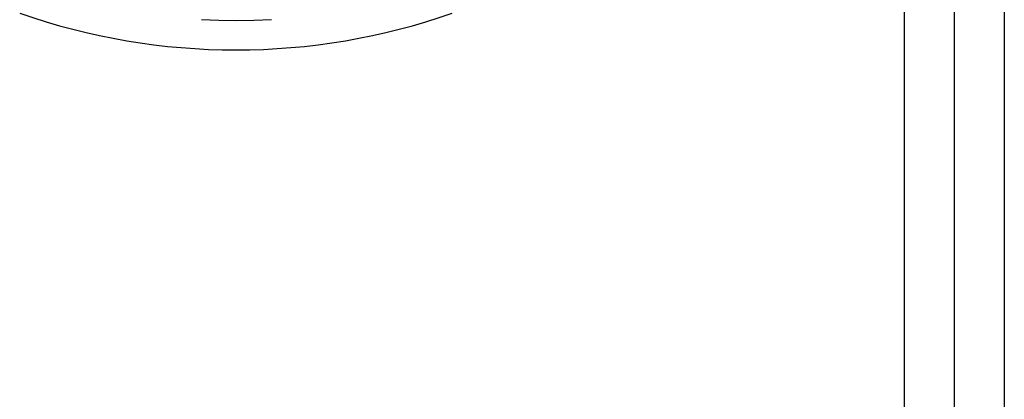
# Model space of a CAD drawing. Header units: inches. Extents: x 23 to 567, y 61 to 264.
# Tile 143 of 256: x 293.919 to 295.87, y 159.268 to 160.02. Entities that reach past the tile are written whole.
import ezdxf

# ---------------------------------------------------------------- set-up
doc = ezdxf.new("R2010")
doc.units = ezdxf.units.IN
doc.header["$MEASUREMENT"] = 0
doc.layers.add('Visible Edges(ANSI)', color=7, linetype='Continuous', lineweight=25)
doc.layers.add('Visible Tangent Edges(ANSI)', color=7, linetype='Continuous', lineweight=25)

msp = doc.modelspace()

# ---------------------------------------------------------------- linework, layer by layer
at = {"layer": 'Visible Edges(ANSI)'}
for p, q in [((295.7716, 144.7099), (295.7716, 176.4299)), ((295.8701, 175.7353), (295.8701, 145.4833))]:
    msp.add_line(p, q, dxfattribs=at)
msp.add_arc((294.3476, 161.2589), 1.2992, 250.7337, 289.2663, dxfattribs=at)
at = {"layer": 'Visible Tangent Edges(ANSI)'}
msp.add_line((295.6726, 144.7099), (295.6726, 176.4299), dxfattribs=at)
at = {"layer": 'Visible Tangent Edges(ANSI)', "flags": 128}
msp.add_lwpolyline([(294.2789, 160.0198), (294.3137, 160.0184), (294.3484, 160.018), (294.3831, 160.0185), (294.4178, 160.0199)], dxfattribs=at)

doc.saveas('drawing.dxf')
